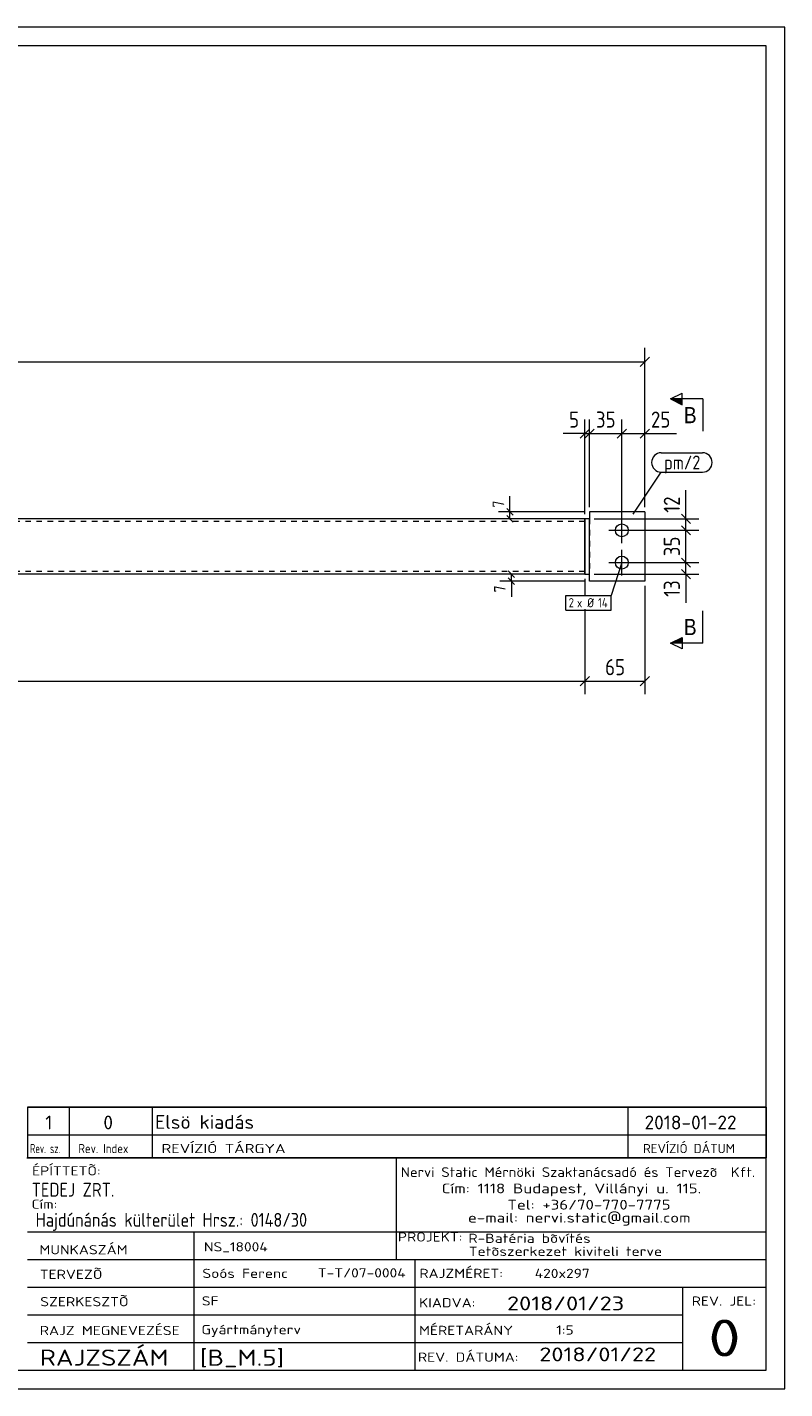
# Model space of a CAD drawing. Header units: millimetres. Extents: x 1 to 419, y 1 to 296.
# Tile 2 of 2: x 255 to 419, y 1 to 296. Entities that reach past the tile are written whole.
import ezdxf

# ---------------------------------------------------------------- set-up
doc = ezdxf.new("R2010")
doc.units = ezdxf.units.MM
doc.header["$LTSCALE"] = 0.6
doc.linetypes.add('XKITLINE00', pattern=[0])
doc.linetypes.add('XKITLINE02', pattern=[4, 2, -2])
for name, color, linetype, lineweight in [('Bolt', 7, 'Continuous', 0), ('BoltMark', 3, 'Continuous', 0), ('DrawingSheet', 5, 'Continuous', 0), ('OtherObjectType', 1, 'Continuous', 0), ('Part', 2, 'Continuous', 0), ('PartMark', 3, 'Continuous', 0), ('Section', 6, 'Continuous', 0), ('Z-DIMENSIONS', 1, 'Continuous', 0)]:
    doc.layers.add(name, color=color, linetype=linetype, lineweight=lineweight)
doc.styles.add('ARIAL', font='ARIAL.TTF')
doc.styles.add('ISOCPEUR', font='ISOCPEUR.TTF')

msp = doc.modelspace()

# ---------------------------------------------------------------- hatches: boundary and pattern name
at = {"layer": 'Section'}
for points in [[(396.75, 214.21), (394.25, 215.46), (396.75, 215.46)], [(396.75, 162.55), (394.25, 162.55), (396.75, 163.8)]]:
    msp.add_hatch(color=6, dxfattribs=at).paths.add_polyline_path(points, flags=17)

# ---------------------------------------------------------------- linework, layer by layer
at = {"layer": 'Bolt', "color": 3, "linetype": 'XKITLINE00', "lineweight": 0}
for p, q in [((383.7, 184.2), (383.7, 189.8)), ((380.9, 187), (386.5, 187)), ((380.9, 180), (386.5, 180)), ((383.7, 177.2), (383.7, 182.8))]:
    msp.add_line(p, q, dxfattribs=at)
for centre in [(383.7, 187), (383.7, 180)]:
    msp.add_circle(centre, 1.4, dxfattribs=at)
at = {"layer": 'BoltMark', "color": 7, "linetype": 'XKITLINE00', "lineweight": 0}
for p, q in [((383.7, 180), (381.37, 172.91)), ((371.58, 172.91), (381.37, 172.91)), ((371.58, 169.71), (371.58, 172.91)), ((381.37, 169.71), (381.37, 172.91)), ((371.58, 169.71), (381.37, 169.71))]:
    msp.add_line(p, q, dxfattribs=at)
at = {"layer": 'DrawingSheet', "color": 2, "linetype": 'XKITLINE00', "lineweight": 0}
for p, q in [((419, 296), (1, 296)), ((419, 1), (419, 296)), ((1, 1), (419, 1))]:
    msp.add_line(p, q, dxfattribs=at)
at = {"layer": 'DrawingSheet', "color": 3, "linetype": 'XKITLINE00', "lineweight": 0}
for p, q in [((415, 292), (5, 292)), ((415, 5), (415, 292)), ((5, 5), (415, 5))]:
    msp.add_line(p, q, dxfattribs=at)
at = {"layer": 'OtherObjectType', "color": 7, "linetype": 'XKITLINE00', "lineweight": 0}
for p, q in [((255, 62.05), (415, 62.05)), ((255, 62.05), (255, 56.05)), ((264, 62.05), (264, 56.05)), ((282, 62.05), (282, 56.05)), ((385, 62.05), (385, 56.05)), ((415, 62.05), (415, 56.05)), ((255, 56.05), (255, 51.05)), ((255, 56.05), (415, 56.05)), ((264, 56.05), (264, 51.05)), ((282, 56.05), (282, 51.05)), ((385, 56.05), (385, 51.05)), ((415, 56.05), (415, 51.05)), ((254.84, 51.05), (415, 51.05)), ((415, 51.05), (255, 51.05)), ((334.84, 51), (334.84, 35)), ((414.98, 5), (415, 51.05)), ((254.98, 35), (414.98, 35)), ((290.98, 35), (290.98, 5)), ((334.84, 35), (334.84, 29)), ((254.98, 29), (338.84, 29)), ((338.84, 29), (338.84, 5)), ((338.84, 29), (414.84, 29)), ((254.98, 23), (414.98, 23)), ((396.84, 23), (396.84, 5)), ((254.98, 17), (396.84, 17)), ((254.98, 11), (396.98, 11)), ((254.98, 5), (414.98, 5))]:
    msp.add_line(p, q, dxfattribs=at)
at = {"layer": 'OtherObjectType', "color": 1, "linetype": 'XKITLINE00', "lineweight": 0}
for p, q in [((415, 62.05), (255, 62.05)), ((255, 56.05), (415, 56.05))]:
    msp.add_line(p, q, dxfattribs=at)
at = {"layer": 'Part', "color": 2, "linetype": 'XKITLINE00', "lineweight": 0}
for p, q in [((375.7, 189.5), (207.7, 189.5)), ((375.7, 189.5), (375.7, 177.5)), ((376.7, 189.5), (375.7, 189.5)), ((375.7, 177.5), (375.7, 189.5)), ((388.7, 191), (376.7, 191)), ((376.7, 191), (376.7, 189.5)), ((376.7, 177.5), (376.7, 189.5)), ((388.7, 191), (388.7, 176)), ((375.7, 177.5), (207.7, 177.5)), ((375.7, 177.5), (376.7, 177.5)), ((376.7, 176), (376.7, 177.5)), ((388.7, 176), (376.7, 176))]:
    msp.add_line(p, q, dxfattribs=at)
at = {"layer": 'Part', "color": 7, "linetype": 'XKITLINE02', "lineweight": 0}
for p, q in [((375.7, 188.9), (207.7, 188.9)), ((376.7, 189.5), (376.7, 177.5)), ((375.7, 178.1), (207.7, 178.1))]:
    msp.add_line(p, q, dxfattribs=at)
at = {"layer": 'PartMark', "color": 7, "linetype": 'XKITLINE00', "lineweight": 0}
for p, q in [((392.25, 203.8), (401.18, 203.8)), ((386.14, 190.5), (392.25, 199.6)), ((392.25, 199.6), (401.18, 199.6))]:
    msp.add_line(p, q, dxfattribs=at)
for centre, start, end in [((392.25, 201.7), 90, 270), ((401.18, 201.7), 270, 90)]:
    msp.add_arc(centre, 2.1, start, end, dxfattribs=at)
at = {"layer": 'Section', "color": 6, "linetype": 'XKITLINE00', "lineweight": 0}
for p, q in [((394.25, 215.46), (396.75, 216.71)), ((394.25, 215.46), (396.75, 214.21)), ((401.25, 215.46), (394.25, 215.46)), ((396.75, 214.21), (396.75, 216.71)), ((401.25, 215.46), (401.25, 208.46)), ((401.25, 162.55), (401.25, 169.55)), ((394.25, 162.55), (396.75, 163.8)), ((396.75, 161.3), (394.25, 162.55)), ((401.25, 162.55), (394.25, 162.55)), ((396.75, 163.8), (396.75, 161.3))]:
    msp.add_line(p, q, dxfattribs=at)
at = {"layer": 'Z-DIMENSIONS', "color": 7, "linetype": 'XKITLINE00', "lineweight": 0}
for p, q in [((389.69, 224.49), (387.71, 222.51)), ((388.7, 192), (388.7, 226.55)), ((23.7, 223.5), (388.7, 223.5)), ((375.7, 190.5), (375.7, 210.99)), ((376.7, 192), (376.7, 210.99)), ((376.7, 192), (376.7, 210.99)), ((383.7, 188), (383.7, 210.99)), ((383.7, 188), (383.7, 210.99)), ((388.7, 192), (388.7, 210.99)), ((375.7, 207.94), (370.97, 207.94)), ((375.7, 207.94), (370.97, 207.94)), ((376.69, 208.93), (374.71, 206.95)), ((375.7, 207.94), (376.7, 207.94)), ((377.69, 208.93), (375.71, 206.95)), ((377.39, 208.64), (375.71, 206.95)), ((376.7, 207.94), (383.7, 207.94)), ((384.69, 208.93), (382.71, 206.95)), ((384.69, 208.93), (382.71, 206.95)), ((383.7, 207.94), (388.7, 207.94)), ((389.69, 208.93), (387.71, 206.95)), ((388.7, 207.94), (395.53, 207.94)), ((388.7, 207.94), (395.53, 207.94)), ((397.59, 189.5), (397.59, 195.73)), ((397.59, 189.5), (397.59, 195.73)), ((359.48, 191), (359.48, 194.38)), ((359.48, 191), (359.48, 194.38)), ((375.7, 191), (356.98, 191)), ((374.7, 189.5), (356.98, 189.5)), ((358.78, 191.71), (360.19, 190.29)), ((358.78, 190.21), (360.19, 188.79)), ((359.48, 189.5), (359.48, 191)), ((377.7, 189.5), (400.39, 189.5)), ((396.6, 190.49), (398.58, 188.51)), ((397.59, 187), (397.59, 189.5)), ((384.7, 187), (400.39, 187)), ((384.7, 187), (400.39, 187)), ((396.6, 187.99), (398.58, 186.01)), ((396.6, 187.99), (398.58, 186.01)), ((397.59, 180), (397.59, 187)), ((384.7, 180), (400.39, 180)), ((384.7, 180), (400.39, 180)), ((396.6, 180.99), (398.58, 179.01)), ((396.9, 180.69), (398.58, 179.01)), ((397.59, 177.5), (397.59, 180)), ((374.7, 177.5), (357.28, 177.5)), ((359.08, 178.21), (360.49, 176.79)), ((359.78, 176), (359.78, 177.5)), ((377.7, 177.5), (400.39, 177.5)), ((396.6, 178.49), (398.58, 176.51)), ((397.59, 177.5), (397.59, 171.27)), ((397.59, 177.5), (397.59, 171.27)), ((375.7, 176), (357.28, 176)), ((359.08, 176.71), (360.49, 175.29)), ((359.78, 176), (359.78, 172.62)), ((359.78, 176), (359.78, 172.62)), ((375.7, 176.5), (375.7, 172.71)), ((375.7, 176.5), (375.7, 172.71)), ((388.7, 175), (388.7, 151.5)), ((375.7, 169.91), (375.7, 151.5)), ((375.7, 169.91), (375.7, 151.5)), ((36.7, 154.3), (375.7, 154.3)), ((376.69, 155.29), (374.71, 153.31)), ((376.69, 155.29), (374.71, 153.31)), ((375.7, 154.3), (388.7, 154.3)), ((389.69, 155.29), (387.71, 153.31))]:
    msp.add_line(p, q, dxfattribs=at)
at = {"layer": 'Z-DIMENSIONS', "color": 3}
for p in [(388.7, 223.5), (375.7, 207.94), (376.7, 207.94), (376.7, 207.94), (383.7, 207.94), (383.7, 207.94), (388.7, 207.94), (359.48, 191), (359.48, 189.5), (397.59, 189.5), (397.59, 187), (397.59, 187), (397.59, 180), (397.59, 180), (359.78, 177.5), (397.59, 177.5), (359.78, 176), (375.7, 154.3), (375.7, 154.3), (388.7, 154.3)]:
    msp.add_point(p, dxfattribs=at)

# ---------------------------------------------------------------- texts
at = {"layer": 'BoltMark', "color": 3, "style": 'ISOCPEUR', "width": 0.85}
for s, p in [('2', (372.18, 170.31)), ('x Ø', (373.98, 170.31)), ('14', (378.53, 170.31))]:
    msp.add_text(s, height=2, dxfattribs=at).set_placement(p)
at = {"layer": 'OtherObjectType', "color": 7, "style": 'ISOCPEUR'}
for s, height, width, p in [('1', 3, 1.017001, (258.82, 57.2)), ('0', 3, 1.017001, (271.4, 57.2)), ('Elsö kiadás', 3, 1.017001, (282.63, 57.31)), ('2018-01-22', 3, 1.017001, (388.62, 57.2)), ('Rev. sz.', 2, 0.68, (255.54, 52.05)), ('Rev. Index', 2, 0.85, (266, 52.05)), ('REVÍZIÓ TÁRGYA', 2, 1.275, (284, 52.05)), ('REVÍZIÓ DÁTUM', 2, 1.02, (388.28, 52.05)), ('ÉPÍTTETÕ:', 2, 1.211571, (255.96, 47.22)), ('Nervi Static Mérnöki\xa0Szaktanácsadó\xa0és\xa0Tervezõ  Kft.', 2.1176, 1.08375, (335.84, 46.88)), ('TEDEJ ZRT.', 3, 0.85, (255.87, 42.62)), ('Cím:\xa01118 Budapest, Villányi u. 115.', 2.1176, 1.250101, (344.68, 43.35)), ('Cím:', 2, 1.211571, (255.84, 40)), ('Tel:\xa0+36/70-770-7775', 2.1176, 1.250101, (358.91, 39.82)), ('Hajdúnánás külterület Hrsz.: 0148/30', 3, 0.85, (256.73, 36.1)), ('e-mail:\xa0nervi.static@gmail.com', 2.1176, 1.250101, (350.38, 37)), ('MUNKASZÁM', 2, 1.211571, (257.55, 30.12)), ('NS_18004', 2, 1.211571, (293.17, 30.76)), ('PROJEKT:', 2, 1.211571, (335.18, 32.9)), ('R-Batéria bõvítés', 2, 1.211571, (350.47, 32.6)), ('Tetõszerkezet kiviteli terve', 2, 1.211571, (350.54, 29.78)), ('TERVEZÕ', 2, 1.211571, (257.63, 24.79)), ('Soós Ferenc', 2, 1.211571, (292.84, 25)), ('T-T/07-0004', 2, 1.211571, (317.86, 25.11)), ('RAJZMÉRET:', 2, 1.211571, (339.84, 25)), ('420x297', 2, 1.211571, (364.84, 25)), ('SZERKESZTÕ', 2, 1.211571, (257.72, 18.87)), ('SF', 2, 1.211571, (292.72, 19.04)), ('2018/01/23', 3, 1.275, (358.84, 18)), ('REV. JEL:', 2, 1.211571, (398.84, 19)), ('KIADVA:', 2, 1.211571, (339.78, 18.64)), ('RAJZ MEGNEVEZÉSE', 2, 1.211571, (257.62, 12.62)), ('Gyártmányterv', 2, 1.211571, (292.65, 12.82)), ('MÉRETARÁNY', 2, 1.211571, (339.78, 12.65)), ('0', 8, 1.275, (402.45, 8)), ('1:5', 2, 1.211571, (369.51, 12.72)), ('RAJZSZÁM', 3.5, 1.211571, (257.62, 6)), ('[B_M.5]', 3.5, 1.211571, (292.3, 5.99)), ('REV. DÁTUMA:', 2, 1.211571, (339.53, 6.85)), ('2018/01/22', 3, 1.275, (365.83, 6.95))]:
    msp.add_text(s, height=height, dxfattribs=dict(at, width=width)).set_placement(p)
at = {"layer": 'PartMark', "color": 3, "style": 'ISOCPEUR', "width": 0.85}
msp.add_text('pm/2', height=3, dxfattribs=at).set_placement((392.85, 200.2))
at = {"layer": 'Section', "color": 6, "style": 'ARIAL', "width": 0.85}
for p in [(397.14, 210.21), (397.14, 164.3)]:
    msp.add_text('B', height=3.5, dxfattribs=at).set_placement(p)
at = {"layer": 'Z-DIMENSIONS', "color": 3, "style": 'ISOCPEUR', "width": 0.85}
for s, p in [('5', (372.28, 209.24)), ('35', (378.09, 209.24)), ('25', (390.01, 209.24)), ('65', (380.09, 155.6))]:
    msp.add_text(s, height=3.5, dxfattribs=at).set_placement(p)
for s, height, p in [('12', 3.5, (396.29, 190.81)), ('7', 2.5, (358.23, 191.94)), ('35', 3.5, (396.29, 181.39)), ('7', 2.5, (358.53, 173.56)), ('13', 3.5, (396.29, 172.58))]:
    msp.add_text(s, height=height, rotation=90.0002, dxfattribs=at).set_placement(p)

doc.saveas('drawing.dxf')
